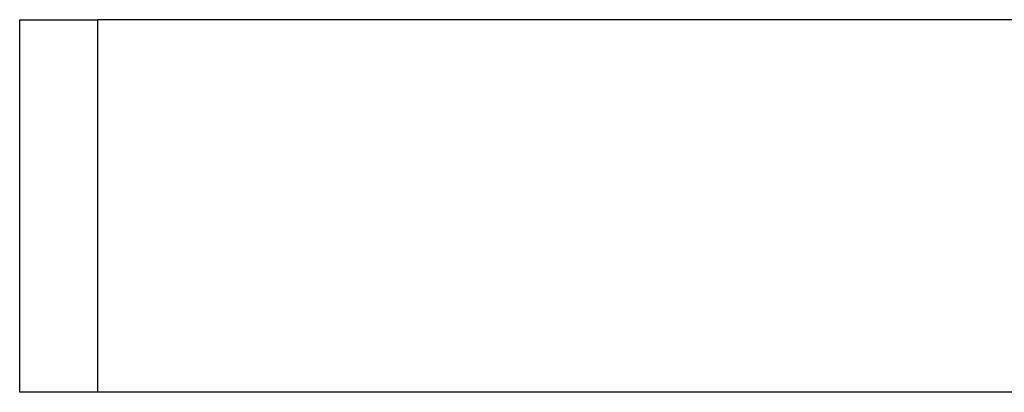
# Model space of a CAD drawing. Header units: millimetres. Extents: x 0 to 420, y 0 to 297.
# Tile 30 of 71: x 137.508 to 139.263, y 199.727 to 200.392. Entities that reach past the tile are written whole.
import ezdxf

# ---------------------------------------------------------------- set-up
doc = ezdxf.new("R2010")
doc.units = ezdxf.units.MM

msp = doc.modelspace()

# ---------------------------------------------------------------- linework, layer by layer
at = {"color": 7, "linetype": 'Continuous', "lineweight": 25}
for p, q in [((137.50751, 199.7269), (137.50751, 200.39156)), ((137.50751, 200.39156), (137.64598, 200.39156)), ((137.64598, 200.39156), (137.64598, 199.7269)), ((142.35402, 200.39156), (137.64598, 200.39156)), ((137.64598, 199.7269), (137.50751, 199.7269)), ((142.35402, 199.7269), (137.64598, 199.7269))]:
    msp.add_line(p, q, dxfattribs=at)

doc.saveas('drawing.dxf')
